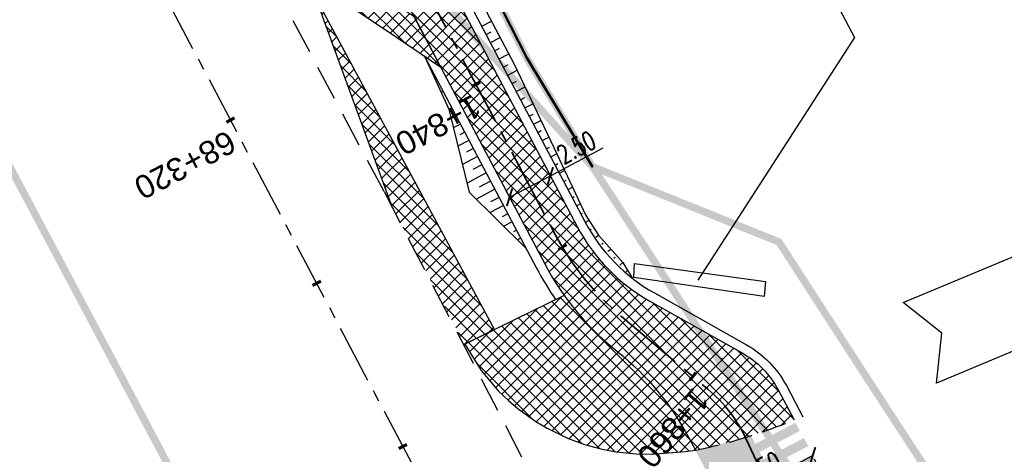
# Model space of a CAD drawing. Header units: metres. Extents: x 7529682 to 7533751, y 5721195 to 5727842.
# Tile 153 of 210: x 7530552 to 7530606, y 5726152 to 5726175. Entities that reach past the tile are written whole.
import ezdxf

# ---------------------------------------------------------------- set-up
doc = ezdxf.new("R2010")
doc.units = ezdxf.units.M
doc.header["$PDMODE"] = 1
doc.header["$PDSIZE"] = 0.3
for name, pattern in [('817-dzialki-09-05-04$0$HIDDEN', [0.375, 0.25, -0.125]), ('ACAD_ISO05W100', [33, 24, -3, 0, -3, 0, -3]), ('CENTER', [50.8, 31.75, -6.35, 6.35, -6.35]), ('CENTER2', [28.575, 19.05, -3.175, 3.175, -3.175]), ('DASHED', [19.05, 12.7, -6.35]), ('HIDDEN', [9.525, 6.35, -3.175])]:
    doc.linetypes.add(name, pattern=pattern)
for name, color, linetype in [('C-DROGI-SYTUACJA', 7, 'Continuous'), ('C-DROGI-SYTUACJA-ETYKIETY', 7, 'Continuous'), ('D-hatch-chodniki', 221, 'Continuous'), ('D-hatch-pobocza', 131, 'Continuous'), ('D-hatch-zieleńce', 102, 'Continuous'), ('D-pobocza', 60, 'Continuous'), ('D-skarpa', 2, 'Continuous'), ('D-skarpa-kreskowanie', 2, 'Continuous'), ('D-wymiary', 1, 'Continuous')]:
    doc.layers.add(name, color=color, linetype=linetype)
for name, color, linetype, lineweight, true_color in [('D-ewidencja-numery', 7, 'Continuous', 50, 0x40ff00), ('D-hatch-ciag-pieszo-rowerowy', 7, 'Continuous', 13, 0xff9f80), ('D-LR-etap-III', 7, '817-dzialki-09-05-04$0$HIDDEN', 50, 0x00008f), ('D-poziome-powl-czerwona', 7, 'Continuous', 9, 0xff6161)]:
    doc.layers.add(name, color=color, linetype=linetype, lineweight=lineweight, true_color=true_color)
for name, color, linetype, lineweight in [('D-krawędzie', 3, 'Continuous', 30), ('D-krawężniki-obniżone', 40, 'DASHED', 30), ('D-obrzeża', 2, 'Continuous', 30), ('D-opisy', 2, 'Continuous', 30), ('D-oś', 10, 'CENTER', 30), ('D-pas-drogowy', 7, 'ACAD_ISO05W100', 50)]:
    doc.layers.add(name, color=color, linetype=linetype, lineweight=lineweight)
doc.layers.add('D-malowanie-proj', color=7, linetype='Continuous', true_color=0x3333ff)
doc.layers.add('poprzeczki', color=7, linetype='Continuous', true_color=0x0000c7)
doc.styles.add('DIMTEXT', font='simplex.shx', dxfattribs={"width": 0.7})
doc.styles.get("Standard").update_dxf_attribs({"font": 'arial.ttf'})
doc.dimstyles.new('500', dxfattribs={"dimtxt": 1, "dimasz": 0.7, "dimexe": 0.2, "dimexo": 0.5, "dimgap": 0.2, "dimtad": 1, "dimrnd": 0.005, "dimzin": 0, "dimdsep": 46, "dimtxsty": 'DIMTEXT', "dimblk": 'ARCHTICK', "dimcen": 0, "dimclrd": 256, "dimclre": 256, "dimclrt": 2, "dimadec": 5, "dimazin": 0, "dimtfac": 1, "dimtofl": 0, "dimtmove": 0, "dimatfit": 3, "dimfxl": 1, "dimtolj": 1, "dimtzin": 0, "dimlwd": -1, "dimlwe": -1, "dimarcsym": 0})
pattern_1 = [(45, (0, 0), (-0.33675960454, 0.33675960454), []), (135, (0, 0), (-0.33675960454, -0.33675960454), [])]

# ---------------------------------------------------------------- blocks, each defined once
blk = doc.blocks.new('_ArchTick')
at = {"color": 0, "linetype": 'ByBlock', "const_width": 0.15}
blk.add_lwpolyline([(-0.5, -0.5), (0.5, 0.5)], dxfattribs=at)
blk = doc.blocks.new('*D61')
at = {"layer": 'D-wymiary', "transparency": 16777216}
for p, q in [((7530595.227, 5726151.736), (7530590.379, 5726149.193)), ((7530595.455, 5726151.303), (7530595.32, 5726151.559)), ((7530590.606, 5726148.759), (7530590.472, 5726149.016))]:
    blk.add_line(p, q, dxfattribs=at)
at = {"layer": 'Defpoints', "color": 0, "transparency": 16777216}
for p in [(7530595.222, 5726151.746), (7530590.374, 5726149.202), (7530590.379, 5726149.193)]:
    blk.add_point(p, dxfattribs=at)
at = {"layer": 'D-wymiary', "transparency": 16777216, "xscale": 0.6999999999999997, "yscale": 0.6999999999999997, "zscale": 0.6999999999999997}
for p, rotation in [((7530595.227, 5726151.736), 27.68596842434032), ((7530590.379, 5726149.193), 207.6859684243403)]:
    blk.add_blockref('_ArchTick', p, dxfattribs=dict(at, rotation=rotation))
at = {"layer": 'D-wymiary', "color": 2, "transparency": 16777216, "insert": (7530592.478, 5726151.084), "char_height": 1, "attachment_point": 5, "rotation": 27.686, "style": 'DIMTEXT'}
blk.add_mtext('\\A1;5.50', dxfattribs=at)
blk = doc.blocks.new('AeccTickLine')
at = {"color": 0, "linetype": 'ByBlock', "lineweight": -2}
blk.add_line((0, 1), (0, -1), dxfattribs=at)
blk = doc.blocks.new('*D109')
at = {"layer": 'D-wymiary', "linetype": 'ByBlock', "transparency": 16777216}
for p, q in [((7530581.019, 5726166.916), (7530583.878, 5726168.426)), ((7530578.808, 5726165.749), (7530581.019, 5726166.916)), ((7530580.785, 5726167.358), (7530580.925, 5726167.093)), ((7530578.574, 5726166.191), (7530578.714, 5726165.926))]:
    blk.add_line(p, q, dxfattribs=at)
at = {"layer": 'Defpoints', "color": 0, "linetype": 'ByBlock', "transparency": 16777216}
for p in [(7530581.019, 5726166.916), (7530581.019, 5726166.916), (7530578.808, 5726165.749)]:
    blk.add_point(p, dxfattribs=at)
at = {"layer": 'D-wymiary', "linetype": 'ByBlock', "transparency": 16777216, "xscale": 0.6999999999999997, "yscale": 0.6999999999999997, "zscale": 0.6999999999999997}
for p, rotation in [((7530581.019, 5726166.916), 27.83182755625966), ((7530578.808, 5726165.749), 207.8318275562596)]:
    blk.add_blockref('_ArchTick', p, dxfattribs=dict(at, rotation=rotation))
at = {"layer": 'D-wymiary', "color": 2, "linetype": 'ByBlock', "transparency": 16777216, "insert": (7530582.431, 5726168.453), "char_height": 1, "attachment_point": 5, "rotation": 27.8318, "style": 'DIMTEXT'}
blk.add_mtext('\\A1;2.50', dxfattribs=at)

msp = doc.modelspace()

# ---------------------------------------------------------------- hatches: boundary and pattern name
at = {"layer": 'D-hatch-chodniki', "true_color": 0x6e6e6e}
h = msp.add_hatch(dxfattribs=at)
h.set_pattern_fill('ANSI37', color=8, scale=0.15, style=0)
h.set_pattern_definition(pattern_1)
h.paths.add_polyline_path([(7530569.95, 5726176.26), (7530572.683, 5726174.422), (7530575.08, 5726172.81), (7530573.655, 5726175.53), (7530571.11, 5726177.18), (7530566.591, 5726185.821), (7530562.45, 5726193.74), (7530563.76, 5726194.44), (7530561.035, 5726199.74), (7530559.65, 5726199.11), (7530557.32, 5726203.42), (7530555.52, 5726202.51), (7530557.01, 5726199.688), (7530559.614, 5726194.768), (7530565.54, 5726183.56), (7530565.97, 5726183.81)])
at = {"layer": 'D-hatch-ciag-pieszo-rowerowy'}
h = msp.add_hatch(dxfattribs=at)
h.set_pattern_fill('ANSI37', color=256, scale=0.15, style=0)
h.set_pattern_definition(pattern_1)
edge = h.paths.add_edge_path()
edge.add_line((7530579.999, 5726163.494), (7530582.284, 5726164.519))
edge.add_line((7530582.284, 5726164.519), (7530574.938, 5726178.434))
edge.add_arc((7530619.154, 5726201.777), 50, 202.668, 207.8318, ccw=False)
edge.add_line((7530573.016, 5726182.508), (7530570.15, 5726189.371))
edge.add_arc((7530524.012, 5726170.102), 50, 22.668, 27.5934)
edge.add_line((7530568.325, 5726193.262), (7530565.111, 5726199.411))
edge.add_arc((7530529.661, 5726180.883), 40, 27.5934, 33.1309)
edge.add_line((7530563.158, 5726202.745), (7530555.511, 5726214.462))
edge.add_arc((7530589.008, 5726236.325), 40, 208.4475, 213.1309, ccw=False)
edge.add_line((7530553.837, 5726217.27), (7530543.028, 5726237.223))
edge.add_line((7530543.028, 5726237.223), (7530528.099, 5726266.319))
edge.add_line((7530528.099, 5726266.319), (7530507.524, 5726305.704))
edge.add_line((7530507.524, 5726305.704), (7530488.366, 5726341.909))
edge.add_line((7530488.366, 5726341.909), (7530485.291, 5726347.724))
edge.add_line((7530485.291, 5726347.724), (7530482.337, 5726347.963))
edge.add_line((7530482.337, 5726347.963), (7530486.156, 5726340.739))
edge.add_line((7530486.156, 5726340.739), (7530505.312, 5726304.54))
edge.add_line((7530505.312, 5726304.54), (7530525.878, 5726265.169))
edge.add_line((7530525.878, 5726265.169), (7530540.816, 5726236.057))
edge.add_line((7530540.816, 5726236.057), (7530551.688, 5726215.99))
edge.add_arc((7530586.858, 5726235.044), 40, 208.4475, 213.1309)
edge.add_line((7530553.361, 5726213.182), (7530560.998, 5726201.48))
edge.add_arc((7530527.501, 5726179.618), 40, 27.5934, 33.1309, ccw=False)
edge.add_line((7530562.951, 5726198.146), (7530566.06, 5726192.199))
edge.add_arc((7530521.747, 5726169.039), 50, 22.668, 27.5934, ccw=False)
edge.add_line((7530567.884, 5726188.309), (7530570.753, 5726181.44))
edge.add_arc((7530616.891, 5726200.71), 50, 202.668, 207.8318)
edge.add_line((7530572.675, 5726177.366), (7530579.999, 5726163.494))
h = msp.add_hatch(dxfattribs=at)
h.set_pattern_fill('ANSI37', color=256, scale=0.15, style=0)
h.set_pattern_definition(pattern_1)
h.paths.add_polyline_path([(7530586.407, 5726160.127, -0.144123), (7530582.467, 5726164.173), (7530582.284, 5726164.519), (7530579.999, 5726163.494), (7530580.714, 5726162.138, 0.101584), (7530584.546, 5726157.479), (7530584.686, 5726157.365, -0.100735), (7530588.495, 5726152.75), (7530588.874, 5726152.037, 0.045938), (7530594.228, 5726153.684), (7530593.364, 5726155.308, 0.143266), (7530591.402, 5726157.316)])
at = {"layer": 'D-hatch-pobocza'}
h = msp.add_hatch(dxfattribs=at)
h.set_pattern_fill('ANSI37', color=256, scale=0.15, style=0)
h.set_pattern_definition(pattern_1)
h.paths.add_polyline_path([(7530568.335, 5726176.526), (7530572.471, 5726165.171), (7530576.37, 5726157.785), (7530577.986, 5726158.574)])
at = {"layer": 'D-hatch-zieleńce'}
h = msp.add_hatch(dxfattribs=at)
h.set_pattern_fill('ANSI37', color=256, scale=0.15, style=0)
h.set_pattern_definition(pattern_1)
edge = h.paths.add_edge_path()
edge.add_line((7530581.772, 5726160.424), (7530576.381, 5726157.79))
edge.add_line((7530576.381, 5726157.79), (7530577.273, 5726156.368))
edge.add_line((7530577.273, 5726156.368), (7530578.214, 5726155.248))
edge.add_line((7530578.214, 5726155.248), (7530578.745, 5726154.735))
edge.add_line((7530578.745, 5726154.735), (7530579.267, 5726154.288))
edge.add_line((7530579.267, 5726154.288), (7530580.224, 5726153.599))
edge.add_line((7530580.224, 5726153.599), (7530580.841, 5726153.23))
edge.add_line((7530580.841, 5726153.23), (7530581.943, 5726152.696))
edge.add_line((7530581.943, 5726152.696), (7530582.863, 5726152.357))
edge.add_line((7530582.863, 5726152.357), (7530583.752, 5726152.113))
edge.add_line((7530583.752, 5726152.113), (7530584.577, 5726151.955))
edge.add_line((7530584.577, 5726151.955), (7530585.659, 5726151.843))
edge.add_line((7530585.659, 5726151.843), (7530586.52, 5726151.83))
edge.add_line((7530586.52, 5726151.83), (7530588.346, 5726151.964))
edge.add_line((7530588.346, 5726151.964), (7530588.874, 5726152.037))
edge.add_line((7530588.874, 5726152.037), (7530588.495, 5726152.75))
edge.add_arc((7530575.253, 5726145.703), 15, 28.0243, 51.0335)
edge.add_line((7530584.686, 5726157.365), (7530584.546, 5726157.479))
edge.add_arc((7530593.979, 5726169.141), 15, 215.5345, 231.0335, ccw=False)
at = {"layer": 'D-malowanie-proj'}
h = msp.add_hatch(color=256, dxfattribs=at)
h.paths.add_polyline_path([(7530594.535, 5726153.09), (7530594.302, 5726153.533), (7530591.647, 5726152.135), (7530591.88, 5726151.693)])
h.paths.add_polyline_path([(7530589.644, 5726151.646), (7530589.411, 5726152.089), (7530588.969, 5726151.856), (7530589.202, 5726151.414)])
h.paths.add_polyline_path([(7530590.11, 5726150.762), (7530589.877, 5726151.204), (7530589.435, 5726150.971), (7530589.668, 5726150.529)])
h = msp.add_hatch(color=256, dxfattribs=at)
h.paths.add_polyline_path([(7530594.988, 5726152.263), (7530594.755, 5726152.705), (7530592.1, 5726151.308), (7530592.333, 5726150.865)])
h.paths.add_polyline_path([(7530595.453, 5726151.378), (7530595.22, 5726151.82), (7530592.566, 5726150.423), (7530592.799, 5726149.98)])
h.paths.add_polyline_path([(7530595.919, 5726150.493), (7530595.686, 5726150.935), (7530593.031, 5726149.538), (7530593.264, 5726149.095)])
h.paths.add_polyline_path([(7530596.385, 5726149.608), (7530596.152, 5726150.05), (7530593.497, 5726148.653), (7530593.73, 5726148.211)])
h.paths.add_polyline_path([(7530590.563, 5726149.934), (7530590.33, 5726150.376), (7530589.888, 5726150.144), (7530590.12, 5726149.701)])
h.paths.add_polyline_path([(7530591.029, 5726149.049), (7530590.796, 5726149.491), (7530590.353, 5726149.259), (7530590.586, 5726148.816)])
h.paths.add_polyline_path([(7530591.494, 5726148.164), (7530591.262, 5726148.607), (7530590.819, 5726148.374), (7530591.052, 5726147.931)])
edge = h.paths.add_edge_path()
edge.add_arc((7530629.663, 5726068.216), 87.705, 115.49782, 115.82468)
edge.add_line((7530591.457, 5726147.162), (7530591.285, 5726147.489))
edge.add_line((7530591.285, 5726147.489), (7530591.727, 5726147.722))
edge.add_line((7530591.727, 5726147.722), (7530591.908, 5726147.378))
at = {"layer": 'D-poziome-powl-czerwona'}
h = msp.add_hatch(color=256, dxfattribs=at)
h.dxf.hatch_style = 1
edge = h.paths.add_edge_path()
edge.add_arc((7530629.663, 5726068.216), 87.705, 113.86417, 115.83227)
edge.add_line((7530591.446, 5726147.157), (7530588.876, 5726152.037))
edge.add_arc((7530577.071, 5726203.337), 52.641, 282.9583, 286.357)
edge.add_line((7530591.896, 5726152.827), (7530594.18, 5726148.423))

# ---------------------------------------------------------------- linework, layer by layer
at = {"layer": 'C-DROGI-SYTUACJA', "color": 10, "linetype": 'CENTER2', "lineweight": 35, "ltscale": 0.2}
msp.add_lwpolyline([(7530506.418, 5726305.122), (7530526.989, 5726265.744), (7530541.922, 5726236.64), (7530552.763, 5726216.63, 0.020438), (7530554.436, 5726213.822), (7530562.078, 5726202.113, -0.024166), (7530564.031, 5726198.778), (7530567.392, 5726192.349, -0.021495), (7530568.851, 5726189.237), (7530572.059, 5726181.558, 0.022535), (7530573.596, 5726178.299), (7530581.269, 5726163.764, 0.096558), (7530584.871, 5726159.294), (7530589.549, 5726155.354, -0.108108), (7530591.633, 5726152.643), (7530599.06, 5726136.869, -0.193566), (7530599.404, 5726130.909), (7530599.097, 5726129.998, 0.223174), (7530599.583, 5726125.774), (7530602.576, 5726120.93, -0.017191)], format="xyb", dxfattribs=at)
at = {"layer": 'D-ewidencja-numery', "color": 12, "ltscale": 15, "true_color": 0xc70000}
msp.add_lwpolyline([(7530406.018, 5726503.606), (7530427.465, 5726462.62), (7530447.928, 5726424.388), (7530471.127, 5726379.921), (7530490.501, 5726343.033), (7530509.499, 5726306.733), (7530529.89, 5726267.244), (7530543.852, 5726238.99), (7530554.809, 5726218.944), (7530559.027, 5726212.223), (7530563.061, 5726206.41), (7530566.934, 5726200.464), (7530569.771, 5726194.902), (7530571.473, 5726191.282), (7530572.839, 5726188.025), (7530575.295, 5726182.035), (7530579.737, 5726173.306), (7530583.3, 5726167.41), (7530583.3, 5726167.41), (7530583.3, 5726167.41)], dxfattribs=at)
at = {"layer": 'D-krawędzie', "linetype": 'HIDDEN', "ltscale": 0.3, "flags": 128}
for points in [[(7530572.01, 5726166.06), (7530548.24, 5726210.73)], [(7530572.01, 5726166.06), (7530620.381, 5726072.761), (7530641.555, 5726032.008), (7530660.961, 5725995.07), (7530689.128, 5725941.54), (7530707.336, 5725907.032), (7530725.256, 5725873.093), (7530743.97, 5725837.654), (7530770.527, 5725787.119), (7530787.864, 5725754.267), (7530809.898, 5725712.542), (7530824.739, 5725684.389), (7530840.856, 5725653.693), (7530860.675, 5725616.154), (7530865.283, 5725607.394), (7530878.05, 5725583.08), (7530918.172, 5725507.178), (7530950.163, 5725446.305), (7530993.419, 5725364.265), (7531022.766, 5725308.719), (7531053.81, 5725249.872), (7531081.166, 5725197.875), (7531103.902, 5725154.541), (7531128.123, 5725108.448), (7531149.3, 5725068.25), (7531167.38, 5725033.767), (7531197.165, 5724976.988), (7531228.151, 5724918.034), (7531253.153, 5724870.491), (7531286.796, 5724806.654), (7531306.74, 5724768.665), (7531335.094, 5724714.652), (7531357.319, 5724672.439), (7531373.645, 5724641.454), (7531392.162, 5724605.999), (7531418.48, 5724555.853), (7531439.727, 5724515.582), (7531468.399, 5724461.077), (7531491.782, 5724416.528), (7531531.99, 5724339.833), (7531557.227, 5724291.659), (7531569.852, 5724267.577), (7531591.376, 5724226.548), (7531610.004, 5724191.103), (7531616.883, 5724177.999), (7531629.985, 5724153.025), (7531641.007, 5724132.022), (7531664.906, 5724087.617), (7531677.644, 5724064.786), (7531683.112, 5724054.988), (7531686.753, 5724048.18), (7531695.448, 5724031.697), (7531703.749, 5724015.917), (7531709.214, 5724005.514), (7531719.389, 5723986.147), (7531726.295, 5723973), (7531732.741, 5723960.736), (7531735.13, 5723956.19)]]:
    msp.add_lwpolyline(points, dxfattribs=at)
at = {"layer": 'D-krawędzie', "color": 7, "linetype": 'ByBlock'}
msp.add_lwpolyline([(7530569.95, 5726176.26), (7530572.683, 5726174.422), (7530575.08, 5726172.81), (7530573.655, 5726175.53), (7530571.11, 5726177.18), (7530566.591, 5726185.821), (7530562.45, 5726193.74), (7530563.76, 5726194.44), (7530561.035, 5726199.74), (7530559.65, 5726199.11), (7530557.32, 5726203.42), (7530555.52, 5726202.51), (7530557.01, 5726199.688), (7530559.614, 5726194.768), (7530565.54, 5726183.56), (7530565.97, 5726183.81)], close=True, dxfattribs=at)
at = {"layer": 'D-krawędzie'}
for points in [[(7530592.61, 5726160.38), (7530585.54, 5726161.41), (7530585.58, 5726162.16), (7530592.67, 5726161.18), (7530592.61, 5726160.38), (7530592.61, 5726160.38)], [(7530581.772, 5726160.424), (7530576.381, 5726157.79), (7530577.273, 5726156.368), (7530578.214, 5726155.248), (7530578.745, 5726154.735), (7530579.267, 5726154.288), (7530580.224, 5726153.599), (7530580.841, 5726153.23), (7530581.943, 5726152.696), (7530582.863, 5726152.357), (7530583.752, 5726152.113), (7530584.577, 5726151.955), (7530585.659, 5726151.843), (7530586.52, 5726151.83), (7530588.346, 5726151.964), (7530588.874, 5726152.037)]]:
    msp.add_lwpolyline(points, dxfattribs=at)
at = {"layer": 'D-krawężniki-obniżone', "ltscale": 0.1}
msp.add_arc((7530582.607, 5726181.936), 30.548, 281.8381, 292.359, dxfattribs=at)
at = {"layer": 'D-LR-etap-III', "ltscale": 10, "flags": 128}
msp.add_lwpolyline([(7531750.474, 5723895.103, 0.4, 0.4, 0), (7531750.505, 5723895.13, 0.4, 0.4, 0), (7531682.71, 5724022.92, 0.4, 0.4, 0), (7531619.177, 5724147.204, 0.4, 0.4, 0), (7531592.309, 5724198.489, 0.4, 0.4, 0), (7531553.264, 5724272.919, 0.4, 0.4, 0), (7531504.02, 5724366.79, 0.4, 0.4, 0), (7531482.09, 5724407.62, 0.4, 0.4, 0), (7531412.35, 5724541.183, 0.4, 0.4, 0), (7531388.464, 5724586.93, 0.4, 0.4, 0), (7531345.12, 5724669.94, 0.4, 0.4, 0), (7531127.66, 5725081.67, 0.4, 0.4, 0), (7531059.253, 5725211.041, 0.4, 0.4, 0), (7531008.007, 5725307.954, 0.4, 0.4, 0), (7530964.182, 5725390.836, 0.4, 0.4, 0), (7530914.557, 5725484.684, 0.4, 0.4, 0), (7530865.243, 5725577.494, 0.4, 0.4, 0), (7530840.085, 5725624.059, 0.4, 0.4, 0), (7530802.56, 5725694.925, 0.4, 0.4, 0), (7530755.54, 5725787.51, 0.4, 0.4, 0), (7530708.718, 5725876.303, 0.4, 0.4, 0), (7530695.12, 5725902.09, 0.4, 0.4, 0), (7530642.914, 5726001.078, 0.4, 0.4, 0), (7530634.935, 5726016.147, 0.4, 0.4, 0), (7530610.82, 5726061.93, 0.4, 0.4, 0), (7530610.82, 5726061.93, 0.4, 0.4, 0), (7530607.21, 5726063.51, 0.4, 0.4, 0), (7530597.42, 5726080.68, 0.4, 0.4, 0), (7530591.16, 5726088.44, 0.4, 0.4, 0), (7530581.28, 5726107.21, 0.4, 0.4, 0), (7530571.29, 5726130.56, 0.4, 0.4, 0), (7530549.555, 5726171.527, 0.4, 0.4, 0), (7530531.014, 5726206.474, 0.4, 0.4, 0), (7530516.461, 5726236.017, 0.4, 0.4, 0), (7530500.799, 5726266.141, 0.4, 0.4, 0), (7530491.35, 5726283.94, 0.4, 0.4, 0), (7530482.4, 5726303.41, 0.4, 0.4, 0), (7530482.4, 5726303.41, 0.4, 0.4, 0), (7530450.41, 5726357.28, 0.4, 0.4, 0), (7530397.759, 5726458.5, 0.4, 0.4, 0), (7530334.708, 5726583.665, 0.4, 0.4, 0), (7530303.939, 5726645.168, 0.4, 0.4, 0), (7530300.51, 5726651.778, 0.4, 0.4, 0), (7530289.214, 5726671.967, 0.4, 0.4, 0), (7530281.54, 5726685.57, 0.4, 0.4, 0), (7530261.371, 5726724.163, 0.4, 0.4, 0), (7530254.03, 5726738.21, 0.4, 0.4, 0), (7530197.22, 5726845.06, 0.4, 0.4, 0), (7530194.71, 5726849.15, 0.4, 0.4, 0), (7530195.92, 5726850.75, 0.4, 0.4, 0), (7530170.547, 5726892.961, 0.4, 0.4, 0), (7530143.175, 5726945.066, 0.4, 0.4, 0), (7530105.06, 5727018.32, 0.4, 0.4, 0), (7530100.06, 5727027.16, 0.4, 0.4, 0), (7530062.319, 5727099.625, 0.4, 0.4, 0), (7530015.379, 5727189.42, 0.4, 0.4, 0), (7529983.208, 5727250.207, 0.4, 0.4, 0), (7529953.284, 5727306.747, 0.4, 0.4, 0), (7529900.671, 5727406.159, 0.4, 0.4, 0), (7529890.63, 5727425.131, 0.4, 0.4, 0), (7529875.155, 5727454.426, 0.4, 0.4, 0), (7529857.56, 5727487.787, 0.4, 0.4, 0), (7529835.194, 5727530.193, 0.4, 0.4, 0), (7529811.741, 5727574.662, 0.4, 0.4, 0), (7529792.102, 5727611.923, 0.4, 0.4, 0), (7529768.066, 5727657.47, 0.4, 0.4, 0), (7529755.211, 5727682.131, 0.4, 0.4, 0), (7529753.31, 5727681.13, 0.4, 0.4, 0), (7529739.21, 5727707.77, 0.4, 0.4, 0), (7529735.395, 5727711.252, 0.4, 0.4, 0), (7529725.42, 5727730.2, 0.4, 0.4, 0), (7529723.55, 5727729.88, 0.4, 0.4, 0), (7529695.567, 5727782.932, 0.4, 0.4, 0), (7529717.68, 5727794.024, 0.4, 0.4, 0), (7529736.275, 5727758.647, 0.4, 0.4, 0), (7529736.275, 5727758.647, 0.4, 0.4, 0), (7529744.511, 5727750.406, 0.4, 0.4, 0), (7529744.511, 5727750.406, 0.4, 0.4, 0), (7529750.283, 5727738.55, 0.4, 0.4, 0), (7529777.109, 5727687.569, 0.4, 0.4, 0), (7529796.515, 5727651.33, 0.4, 0.4, 0), (7529814.938, 5727616.793, 0.4, 0.4, 0), (7529839.007, 5727572.304, 0.4, 0.4, 0), (7529860.618, 5727532.509, 0.4, 0.4, 0), (7529882.349, 5727491.504, 0.4, 0.4, 0), (7529904.865, 5727449.096, 0.4, 0.4, 0), (7529920.747, 5727418.885, 0.4, 0.4, 0), (7529946.677, 5727368.547, 0.4, 0.4, 0), (7529972.025, 5727320.573, 0.4, 0.4, 0), (7529987.74, 5727290.153, 0.4, 0.4, 0), (7529996.497, 5727273.662, 0.4, 0.4, 0), (7530017.541, 5727234.203, 0.4, 0.4, 0), (7530033.054, 5727204.864, 0.4, 0.4, 0), (7530051.623, 5727170.223, 0.4, 0.4, 0), (7530069.277, 5727137.016, 0.4, 0.4, 0), (7530089.385, 5727097.534, 0.4, 0.4, 0), (7530109.713, 5727060.747, 0.4, 0.4, 0), (7530136.77, 5727011.64, 0.4, 0.4, 0), (7530162.447, 5726962.744, 0.4, 0.4, 0), (7530187.674, 5726916.992, 0.4, 0.4, 0), (7530207.821, 5726879.335, 0.4, 0.4, 0), (7530230.626, 5726834.519, 0.4, 0.4, 0), (7530262.288, 5726776.618, 0.4, 0.4, 0), (7530277.51, 5726760.213, 0.4, 0.4, 0), (7530286.037, 5726744.107, 0.4, 0.4, 0), (7530288.097, 5726735.884, 0.4, 0.4, 0), (7530290.394, 5726725.047, 0.4, 0.4, 0), (7530296.177, 5726713.583, 0.4, 0.4, 0), (7530302.726, 5726701.182, 0.4, 0.4, 0), (7530325.685, 5726657.466, 0.4, 0.4, 0), (7530343.244, 5726623.649, 0.4, 0.4, 0), (7530360.23, 5726591.747, 0.4, 0.4, 0), (7530383.209, 5726548.059, 0.4, 0.4, 0), (7530406.018, 5726503.606, 0.4, 0.4, 0), (7530427.465, 5726462.62, 0.4, 0.4, 0), (7530447.928, 5726424.388, 0.4, 0.4, 0), (7530471.127, 5726379.921, 0.4, 0.4, 0), (7530490.501, 5726343.033, 0.4, 0.4, 0), (7530509.499, 5726306.733, 0.4, 0.4, 0), (7530529.89, 5726267.244, 0.4, 0.4, 0), (7530543.852, 5726238.99, 0.4, 0.4, 0), (7530554.809, 5726218.944, 0.4, 0.4, 0), (7530559.027, 5726212.223, 0.4, 0.4, 0), (7530563.061, 5726206.41, 0.4, 0.4, 0), (7530566.934, 5726200.464, 0.4, 0.4, 0), (7530569.771, 5726194.902, 0.4, 0.4, 0), (7530571.473, 5726191.282, 0.4, 0.4, 0), (7530572.839, 5726188.025, 0.4, 0.4, 0), (7530575.295, 5726182.035, 0.4, 0.4, 0), (7530579.737, 5726173.306, 0.4, 0.4, 0), (7530583.3, 5726167.41, 0.4, 0.4, 0), (7530593.4, 5726163.33, 0.4, 0.4, 0), (7530598.618, 5726155.264, 0.4, 0.4, 0), (7530608.258, 5726140.497, 0.4, 0.4, 0), (7530603.27, 5726136.83, 0.4, 0.4, 0), (7530606.53, 5726131.84, 0.4, 0.4, 0), (7530604.239, 5726124.217, 0.4, 0.4, 0), (7530605.847, 5726121.63, 0.4, 0.4, 0), (7530608.972, 5726116.164, 0.4, 0.4, 0), (7530618.114, 5726097.791, 0.4, 0.4, 0), (7530651.213, 5726034.96, 0.4, 0.4, 0), (7530670.244, 5725998.611, 0.4, 0.4, 0), (7530698.075, 5725945.953, 0.4, 0.4, 0), (7530716.506, 5725911.305, 0.4, 0.4, 0), (7530735.223, 5725875.667, 0.4, 0.4, 0), (7530752.504, 5725842.155, 0.4, 0.4, 0), (7530778.311, 5725793.501, 0.4, 0.4, 0), (7530797.5, 5725756.382, 0.4, 0.4, 0), (7530812.519, 5725728.289, 0.4, 0.4, 0), (7530820.039, 5725713.16, 0.4, 0.4, 0), (7530822.422, 5725710.194, 0.4, 0.4, 0), (7530833.155, 5725688.801, 0.4, 0.4, 0), (7530849.629, 5725656.159, 0.4, 0.4, 0), (7530867.983, 5725621.964, 0.4, 0.4, 0), (7530872.63, 5725612.888, 0.4, 0.4, 0), (7530880.354, 5725597.595, 0.4, 0.4, 0), (7530883.839, 5725593.389, 0.4, 0.4, 0), (7530891.782, 5725587.763, 0.4, 0.4, 0), (7530895.039, 5725584.281, 0.4, 0.4, 0), (7530897.034, 5725580.941, 0.4, 0.4, 0), (7530900.952, 5725579.946, 0.4, 0.4, 0), (7530904.81, 5725571.977, 0.4, 0.4, 0), (7530903.682, 5725568.566, 0.4, 0.4, 0), (7530908.901, 5725558.845, 0.4, 0.4, 0), (7530910.252, 5725545.672, 0.4, 0.4, 0), (7530912.873, 5725538.646, 0.4, 0.4, 0), (7530945.278, 5725478.464, 0.4, 0.4, 0), (7530959.692, 5725450.246, 0.4, 0.4, 0), (7531002.827, 5725368.192, 0.4, 0.4, 0), (7531044.704, 5725290.314, 0.4, 0.4, 0), (7531064.099, 5725253.213, 0.4, 0.4, 0), (7531083.01, 5725216.678, 0.4, 0.4, 0), (7531113.013, 5725158.466, 0.4, 0.4, 0), (7531137.364, 5725113.071, 0.4, 0.4, 0), (7531150.831, 5725086.712, 0.4, 0.4, 0), (7531159.746, 5725076.641, 0.4, 0.4, 0), (7531166.31, 5725074.58, 0.4, 0.4, 0), (7531172.29, 5725062.58, 0.4, 0.4, 0), (7531170.59, 5725055.606, 0.4, 0.4, 0), (7531173.733, 5725044.081, 0.4, 0.4, 0), (7531215.342, 5724964.86, 0.4, 0.4, 0), (7531238.054, 5724921.685, 0.4, 0.4, 0), (7531262.39, 5724875.283, 0.4, 0.4, 0), (7531295.587, 5724811.266, 0.4, 0.4, 0), (7531348.488, 5724712.363, 0.4, 0.4, 0), (7531363.741, 5724682.684, 0.4, 0.4, 0), (7531366.987, 5724675.865, 0.4, 0.4, 0), (7531382.541, 5724646.111, 0.4, 0.4, 0), (7531401.299, 5724610.875, 0.4, 0.4, 0), (7531428.965, 5724558.862, 0.4, 0.4, 0), (7531449.111, 5724520.398, 0.4, 0.4, 0), (7531477.293, 5724465.831, 0.4, 0.4, 0), (7531500.996, 5724421.113, 0.4, 0.4, 0), (7531512.122, 5724400.549, 0.4, 0.4, 0), (7531513.782, 5724396.757, 0.4, 0.4, 0), (7531526.32, 5724379.39, 0.4, 0.4, 0), (7531566.784, 5724302.736, 0.4, 0.4, 0), (7531612.277, 5724225.61, 0.4, 0.4, 0), (7531620.493, 5724210.548, 0.4, 0.4, 0), (7531631.578, 5724196.258, 0.4, 0.4, 0), (7531653.484, 5724152.434, 0.4, 0.4, 0), (7531661.151, 5724128.494, 0.4, 0.4, 0), (7531673.881, 5724101.186, 0.4, 0.4, 0), (7531684.691, 5724081.184, 0.4, 0.4, 0), (7531699.212, 5724051.17, 0.4, 0.4, 0), (7531704.034, 5724040.584, 0.4, 0.4, 0), (7531704.034, 5724040.584, 0.4, 0.4, 0), (7531703.913, 5724037.17, 0.4, 0.4, 0), (7531736.42, 5723969.232, 0.4, 0.4, 0), (7531738.285, 5723967.699, 0.4, 0.4, 0), (7531742.181, 5723962.346, 0.4, 0.4, 0), (7531744.286, 5723958.616, 0.4, 0.4, 0), (7531755.393, 5723944.193, 0.4, 0.4, 0), (7531758.69, 5723936.76, 0.4, 0.4, 0), (7531780.08, 5723929.25, 0.4, 0.4, 0), (7531792.612, 5723906.338, 0.4, 0.4, 0), (7531792.612, 5723906.338, 0.4, 0.4, 0), (7531756.962, 5723883.055, 0.4, 0.4, 0), (7531750.46, 5723895.13, 0.4, 0.4, 0), (7531750.46, 5723895.13, 0, 0, 0)], format="xyseb", dxfattribs=at)
at = {"layer": 'D-obrzeża'}
for points in [[(7530404.057, 5726502.584), (7530425.547, 5726461.605), (7530445.927, 5726422.724), (7530468.894, 5726378.737), (7530488.366, 5726341.909), (7530507.524, 5726305.704), (7530528.099, 5726266.319), (7530543.028, 5726237.223), (7530553.837, 5726217.27, 0.020438), (7530555.511, 5726214.462), (7530563.158, 5726202.745, -0.024166), (7530565.111, 5726199.411), (7530568.325, 5726193.262, -0.021495), (7530570.15, 5726189.371), (7530573.016, 5726182.508, 0.022535), (7530574.938, 5726178.434), (7530582.467, 5726164.173, 0.144123), (7530586.407, 5726160.127), (7530591.402, 5726157.316, -0.143266), (7530593.364, 5726155.308), (7530594.228, 5726153.684)], [(7530401.842, 5726501.425), (7530423.333, 5726460.444), (7530443.712, 5726421.565), (7530466.681, 5726377.574), (7530486.156, 5726340.739), (7530505.312, 5726304.54), (7530525.878, 5726265.169), (7530540.816, 5726236.057), (7530551.688, 5726215.99, 0.020438), (7530553.361, 5726213.182), (7530560.998, 5726201.48, -0.024166), (7530562.951, 5726198.146), (7530566.06, 5726192.199, -0.021495), (7530567.884, 5726188.309), (7530570.753, 5726181.44, 0.022535), (7530572.675, 5726177.366), (7530580.714, 5726162.138, 0.101584), (7530584.546, 5726157.479), (7530584.686, 5726157.365, -0.100735), (7530588.495, 5726152.75), (7530588.874, 5726152.037)]]:
    msp.add_lwpolyline(points, format="xyb", dxfattribs=at)
at = {"layer": 'D-opisy'}
for points in [[(7530588.626, 5726191.186), (7530597.5, 5726174.402), (7530588.999, 5726161.261)], [(7530634.959, 5726172.037), (7530628.421, 5726164.767), (7530628.535, 5726166.809), (7530601.945, 5726155.679), (7530602.216, 5726158.381), (7530600.133, 5726160.046), (7530626.689, 5726171.114), (7530625.185, 5726172.321), (7530634.959, 5726172.037)]]:
    msp.add_lwpolyline(points, dxfattribs=at)
at = {"layer": 'D-oś', "ltscale": 0.1}
msp.add_lwpolyline([(7530594.845, 5726110.895), (7530540.21, 5726214.45), (7530503.32, 5726286.651), (7530486.173, 5726319.196), (7530460.325, 5726368.218), (7530439.346, 5726408.03), (7530417.989, 5726448.552), (7530400.958, 5726480.914), (7530382.667, 5726515.602), (7530364.162, 5726550.682), (7530346.91, 5726583.371), (7530329.964, 5726615.378), (7530313.508, 5726646.548), (7530301.37, 5726669.551), (7530292.952, 5726685.471), (7530288.281, 5726694.304), (7530281.407, 5726707.304), (7530276.579, 5726716.435)], dxfattribs=at)
at = {"layer": 'D-pas-drogowy', "ltscale": 0.2, "flags": 128}
msp.add_lwpolyline([(7531633.019, 5724182.834, 0.4, 0.4, 0), (7531617.559, 5724211.608, 0.4, 0.4, 0), (7531566.784, 5724302.736, 0.4, 0.4, 0), (7531538.419, 5724356.47, 0.4, 0.4, 0), (7531526.32, 5724379.39, 0.4, 0.4, 0), (7531516.102, 5724393.607, 0.4, 0.4, 0.001485), (7531513.78, 5724396.838, 0.4, 0.4, 0), (7531501.87, 5724413.41, 0.4, 0.4, 0), (7531474.926, 5724464.508, 0.4, 0.4, 0), (7531446.2, 5724518.992, 0.4, 0.4, 0), (7531424.962, 5724559.262, 0.4, 0.4, 0), (7531398.444, 5724609.566, 0.4, 0.4, 0), (7531379.647, 5724645.216, 0.4, 0.4, 0), (7531365.23, 5724672.56, 0.4, 0.4, 0), (7531341.306, 5724717.915, 0.4, 0.4, 0), (7531312.9, 5724771.789, 0.4, 0.4, 0), (7531292.591, 5724810.307, 0.4, 0.4, 0), (7531259.392, 5724873.271, 0.4, 0.4, 0), (7531233.74, 5724921.923, 0.4, 0.4, 0), (7531203.073, 5724980.092, 0.4, 0.4, 0), (7531173.471, 5725036.225, 0.4, 0.4, 0), (7531168.27, 5725046.09, 0.4, 0.4, 0), (7531172.29, 5725062.58, 0.4, 0.4, 0), (7531166.31, 5725074.58, 0.4, 0.4, 0), (7531150.32, 5725079.6, 0.4, 0.4, 0), (7531141.5, 5725096.43, 0.4, 0.4, 0), (7531109.312, 5725157.814, 0.4, 0.4, 0), (7531086.641, 5725201.048, 0.4, 0.4, 0), (7531059.198, 5725253.384, 0.4, 0.4, 0), (7531028.207, 5725312.489, 0.4, 0.4, 0), (7530999.105, 5725367.99, 0.4, 0.4, 0), (7530956.248, 5725449.725, 0.4, 0.4, 0), (7530924.398, 5725510.464, 0.4, 0.4, 0), (7530897.51, 5725561.74, 0.4, 0.4, 0), (7530894.46, 5725566.14, 0.4, 0.4, 0), (7530892.16, 5725570.49, 0.4, 0.4, 0), (7530869.363, 5725613.307, 0.4, 0.4, 0), (7530861.694, 5725627.705, 0.4, 0.4, 0), (7530852.74, 5725644.52, 0.4, 0.4, 0), (7530831.51, 5725684.2, 0.4, 0.4, 0), (7530811.13, 5725722.52, 0.4, 0.4, 0), (7530792.348, 5725757.941, 0.4, 0.4, 0), (7530768.03, 5725803.8, 0.4, 0.4, 0), (7530748.769, 5725840.179, 0.4, 0.4, 0), (7530727.7, 5725879.97, 0.4, 0.4, 0), (7530712.098, 5725909.545, 0.4, 0.4, 0), (7530693.644, 5725944.645, 0.4, 0.4, 0), (7530665.702, 5725997.539, 0.4, 0.4, 0), (7530641.76, 5726042.88, 0.4, 0.4, 0), (7530616.5, 5726091.48, 0.4, 0.4, 0), (7530604.628, 5726114.32, 0.4, 0.4, -0.007763), (7530602.5, 5726118.43, 0.4, 0.4, 0), (7530603.992, 5726123.395, 0.4, 0.4, 0), (7530606.53, 5726131.84, 0.4, 0.4, 0), (7530603.27, 5726136.83, 0.4, 0.4, 0), (7530593.776, 5726151.369, 0.4, 0.4, 0), (7530590.203, 5726156.84, 0.4, 0.4, 0), (7530583.3, 5726167.41, 0.4, 0.4, 0), (7530580.578, 5726170.428, 0.4, 0.4, 0), (7530575.85, 5726175.67, 0.4, 0.4, 0), (7530569.01, 5726186.66, 0.4, 0.4, 0), (7530562.555, 5726199.189, 0.4, 0.4, 0), (7530555.67, 5726211.39, 0.4, 0.4, 0), (7530548.29, 5726224.23, 0.4, 0.4, 0), (7530540.58, 5726237.71, 0.4, 0.4, 0), (7530532.68, 5726252.65, 0.4, 0.4, 0), (7530524.06, 5726269.35, 0.4, 0.4, 0), (7530502.82, 5726309.91, 0.4, 0.4, 0), (7530488.83, 5726336.63, 0.4, 0.4, 0), (7530466.03, 5726380.16, 0.4, 0.4, 0), (7530438.47, 5726432.77, 0.4, 0.4, 0), (7530424.53, 5726459.09, 0.4, 0.4, 0), (7530401.63, 5726502.97, 0.4, 0.4, 0), (7530383.38, 5726538.06, 0.4, 0.4, 0), (7530353.97, 5726593.52, 0.4, 0.4, 0), (7530338.47, 5726622.74, 0.4, 0.4, 0), (7530322.01, 5726653.88, 0.4, 0.4, 0), (7530297.54, 5726700.33, 0.4, 0.4, 0), (7530287.38, 5726719.6, 0.4, 0.4, 0), (7530285.95, 5726722.316, 0.4, 0.4, 0), (7530280.26, 5726733.12, 0.4, 0.4, 0), (7530266.73, 5726758.74, 0.4, 0.4, 0), (7530260.42, 5726770.47, 0.4, 0.4, 0), (7530253.25, 5726783.82, 0.4, 0.4, 0), (7530244.95, 5726799.33, 0.4, 0.4, 0), (7530239.39, 5726808.49, 0.4, 0.4, 0), (7530238.29, 5726807.9, 0.4, 0.4, 0), (7530218.11, 5726850.67, 0.4, 0.4, 0), (7530175.907, 5726928.168, 0.4, 0.4, 0), (7530096.68, 5727076.15, 0.4, 0.4, 0), (7530094.68, 5727079.89, 0.4, 0.4, 0), (7530064.597, 5727135.523, 0.4, 0.4, 0), (7530046.731, 5727168.892, 0.4, 0.4, 0), (7530025.803, 5727208.461, 0.4, 0.4, 0), (7530012.847, 5727232.979, 0.4, 0.4, 0), (7529994.15, 5727268.45, 0.4, 0.4, 0), (7529981.671, 5727291.93, 0.4, 0.4, 0), (7529949.89, 5727351.73, 0.4, 0.4, 0), (7529924.75, 5727399.03, 0.4, 0.4, 0), (7529915.516, 5727417.1, 0.4, 0.4, 0), (7529885.83, 5727475.19, 0.4, 0.4, 0), (7529862.56, 5727519.97, 0.4, 0.4, 0), (7529852.985, 5727538.191, 0.4, 0.4, 0), (7529836.513, 5727569.511, 0.4, 0.4, 0), (7529815.369, 5727609.141, 0.4, 0.4, 0), (7529792.795, 5727651.247, 0.4, 0.4, 0), (7529774.199, 5727685.858, 0.4, 0.4, 0), (7529746.966, 5727736.059, 0.4, 0.4, 0), (7529733.92, 5727757.62, 0.4, 0.4, 0), (7529708.607, 5727806.389, 0.4, 0.4, 0), (7529688.492, 5727796.345, 0.4, 0.4, 0), (7529723.55, 5727729.88, 0.4, 0.4, 0), (7529725.42, 5727730.2, 0.4, 0.4, 0), (7529735.38, 5727711.28, 0.4, 0.4, 0), (7529739.21, 5727707.77, 0.4, 0.4, 0), (7529753.31, 5727681.13, 0.4, 0.4, 0), (7529755.178, 5727682.114, 0.4, 0.4, 0), (7529792.102, 5727611.923, 0.4, 0.4, 0), (7529811.741, 5727574.662, 0.4, 0.4, 0), (7529835.194, 5727530.193, 0.4, 0.4, 0), (7529857.56, 5727487.787, 0.4, 0.4, 0), (7529875.155, 5727454.426, 0.4, 0.4, 0), (7529890.63, 5727425.131, 0.4, 0.4, 0), (7529900.671, 5727406.159, 0.4, 0.4, 0), (7529953.284, 5727306.747, 0.4, 0.4, 0), (7529983.208, 5727250.207, 0.4, 0.4, 0), (7530015.379, 5727189.42, 0.4, 0.4, 0), (7530062.319, 5727099.625, 0.4, 0.4, 0), (7530100.06, 5727027.16, 0.4, 0.4, 0), (7530105.06, 5727018.32, 0.4, 0.4, 0), (7530143.175, 5726945.066, 0.4, 0.4, 0), (7530170.547, 5726892.961, 0.4, 0.4, 0), (7530195.92, 5726850.75, 0.4, 0.4, 0), (7530194.71, 5726849.15, 0.4, 0.4, 0), (7530197.22, 5726845.06, 0.4, 0.4, 0), (7530254.03, 5726738.21, 0.4, 0.4, 0), (7530261.371, 5726724.163, 0.4, 0.4, 0), (7530281.54, 5726685.57, 0.4, 0.4, 0), (7530289.214, 5726671.967, 0.4, 0.4, 0), (7530300.51, 5726651.778, 0.4, 0.4, 0), (7530303.939, 5726645.168, 0.4, 0.4, 0), (7530334.708, 5726583.665, 0.4, 0.4, 0), (7530397.759, 5726458.5, 0.4, 0.4, 0), (7530450.41, 5726357.28, 0.4, 0.4, 0), (7530482.4, 5726303.41, 0.4, 0.4, 0), (7530483.688, 5726301.003, 0.4, 0.4, 0), (7530491.35, 5726283.94, 0.4, 0.4, 0), (7530512.67, 5726243.78, 0.4, 0.4, 0), (7530529.43, 5726209.46, 0.4, 0.4, 0), (7530571.29, 5726130.56, 0.4, 0.4, 0), (7530581.28, 5726107.21, 0.4, 0.4, 0), (7530591.16, 5726088.44, 0.4, 0.4, 0), (7530597.42, 5726080.68, 0.4, 0.4, 0), (7530607.21, 5726063.51, 0.4, 0.4, 0), (7530610.82, 5726061.93, 0.4, 0.4, 0), (7530634.935, 5726016.147, 0.4, 0.4, 0), (7530642.914, 5726001.078, 0.4, 0.4, 0), (7530695.12, 5725902.09, 0.4, 0.4, 0), (7530708.718, 5725876.303, 0.4, 0.4, 0), (7530755.54, 5725787.51, 0.4, 0.4, 0), (7530802.56, 5725694.925, 0.4, 0.4, 0), (7530840.085, 5725624.059, 0.4, 0.4, 0), (7530865.243, 5725577.494, 0.4, 0.4, 0), (7530914.557, 5725484.684, 0.4, 0.4, 0), (7530964.182, 5725390.836, 0.4, 0.4, 0), (7531008.007, 5725307.954, 0.4, 0.4, 0), (7531059.253, 5725211.041, 0.4, 0.4, 0), (7531127.66, 5725081.67, 0.4, 0.4, 0), (7531345.12, 5724669.94, 0.4, 0.4, 0), (7531388.464, 5724586.93, 0.4, 0.4, 0), (7531412.35, 5724541.183, 0.4, 0.4, 0), (7531482.09, 5724407.62, 0.4, 0.4, 0), (7531504.02, 5724366.79, 0.4, 0.4, 0), (7531519.374, 5724337.52, 0.4, 0.4, 0), (7531563.749, 5724252.932, 0.4, 0.4, 0), (7531602.175, 5724179.681, 0.4, 0.4, 0), (7531619.177, 5724147.204, 0.4, 0.4, 0), (7531625.038, 5724135.635, 0.4, 0.4, 0), (7531656.796, 5724073.316, 0.4, 0.4, 0), (7531675.12, 5724037.36, 0.4, 0.4, 0), (7531682.71, 5724022.92, 0.4, 0.4, 0), (7531705.565, 5723979.811, 0.4, 0.4, 0), (7531736.606, 5723921.262, 0.4, 0.4, 0), (7531750.46, 5723895.13, 0.4, 0.4, 0), (7531740.77, 5723886.56, 0.4, 0.4, 0), (7531732.86, 5723885, 0.4, 0.4, 0), (7531722.18, 5723887.77, 0.4, 0.4, 0), (7531729.87, 5723862.17, 0.4, 0.4, 0), (7531742.92, 5723861.93, 0.4, 0.4, 0), (7531763.71, 5723859.52, 0.4, 0.4, 0), (7531768.42, 5723854.12, 0.4, 0.4, 0), (7531787.42, 5723817.97, 0.4, 0.4, 0), (7531795.57, 5723809.82, 0.4, 0.4, 0), (7531816.347, 5723819.85, 0.4, 0.4, 0), (7531816.347, 5723819.85, 0.4, 0.4, 0), (7531805.06, 5723843.23, 0.4, 0.4, 0), (7531803.61, 5723886.23, 0.4, 0.4, 0), (7531803.61, 5723886.23, 0.4, 0.4, 0), (7531780.08, 5723929.25, 0.4, 0.4, 0), (7531758.69, 5723936.76, 0.4, 0.4, 0), (7531749.359, 5723946.412, 0.4, 0.4, 0), (7531742.71, 5723953.29, 0.4, 0.4, 0), (7531735.177, 5723967.878, 0.4, 0.4, 0), (7531722.37, 5723992.68, 0.4, 0.4, 0), (7531705.042, 5724030.886, 0.4, 0.4, 0), (7531699.47, 5724043.17, 0.4, 0.4, 0), (7531692.69, 5724058.11, 0.4, 0.4, 0), (7531679.672, 5724084.017, 0.4, 0.4, 0), (7531674.55, 5724094.21, 0.4, 0.4, 0), (7531666.633, 5724114.003, 0.4, 0.4, 0), (7531649, 5724153.82, 0.4, 0.4, 0), (7531641.49, 5724149.34, 0.4, 0.4, 0), (7531626.04, 5724179.34, 0.4, 0.4, 0), (7531633.03, 5724182.84, 0, 0, 0)], format="xyseb", dxfattribs=at)
at = {"layer": 'D-pobocza'}
for points in [[(7530324.032, 5726655.814), (7530341.472, 5726622.699), (7530358.39, 5726590.299), (7530381.354, 5726547.095), (7530404.5, 5726502.816), (7530425.99, 5726461.837), (7530446.37, 5726422.955), (7530469.336, 5726378.97), (7530488.808, 5726342.142), (7530507.967, 5726305.936), (7530528.543, 5726266.549), (7530543.47, 5726237.456), (7530554.277, 5726217.509, 0.020438), (7530555.929, 5726214.736), (7530563.577, 5726203.019, -0.024166), (7530565.554, 5726199.643), (7530568.768, 5726193.493, -0.021495), (7530570.611, 5726189.564), (7530573.478, 5726182.701, 0.022535), (7530575.38, 5726178.667), (7530582.909, 5726164.407)], [(7530582.909, 5726164.407, 0.144123), (7530586.652, 5726160.563), (7530591.647, 5726157.752, -0.143266), (7530593.805, 5726155.543), (7530594.702, 5726153.857)], [(7530580.272, 5726161.905, 0.032271), (7530581.317, 5726160.201, 0.032271)]]:
    msp.add_lwpolyline(points, format="xyb", dxfattribs=at)
for points in [[(7530572.471, 5726165.171), (7530568.335, 5726176.526), (7530577.986, 5726158.574), (7530576.314, 5726157.758)], [(7530574.203, 5726173.4), (7530580.272, 5726161.905)]]:
    msp.add_lwpolyline(points, dxfattribs=at)
at = {"layer": 'D-skarpa', "linetype": 'Continuous'}
for points in [[(7530576.724, 5726177.388), (7530579.066, 5726172.97), (7530581.199, 5726168.443), (7530582.936, 5726164.759), (7530583.636, 5726163.689), (7530583.636, 5726163.689), (7530584.937, 5726162.208), (7530585.469, 5726161.35)], [(7530574.203, 5726173.4), (7530575.517, 5726170.52), (7530576.629, 5726166.035), (7530579.659, 5726163.035), (7530579.659, 5726163.035), (7530579.674, 5726163.037)]]:
    msp.add_lwpolyline(points, dxfattribs=at)
at = {"layer": 'D-skarpa-kreskowanie', "linetype": 'Continuous'}
for p, q in [((7530577.308, 5726175.016, 107.717), (7530577.834, 5726175.294, 107.32)), ((7530577.541, 5726174.574, 107.714), (7530577.805, 5726174.713, 107.515)), ((7530577.774, 5726174.132, 107.71), (7530578.302, 5726174.411, 107.312)), ((7530578.008, 5726173.69, 107.707), (7530578.272, 5726173.829, 107.507)), ((7530578.241, 5726173.248, 107.703), (7530578.771, 5726173.527, 107.304)), ((7530578.475, 5726172.806, 107.699), (7530578.74, 5726172.946, 107.5)), ((7530578.708, 5726172.363, 107.696), (7530579.224, 5726172.636, 107.307)), ((7530574.887, 5726171.884, 107.596), (7530574.932, 5726171.908, 107.586)), ((7530578.942, 5726171.921, 107.692), (7530579.189, 5726172.052, 107.506)), ((7530579.175, 5726171.479, 107.689), (7530579.65, 5726171.73, 107.331)), ((7530575.212, 5726171.49, 107.572), (7530575.146, 5726171.455, 107.567)), ((7530579.409, 5726171.037, 107.685), (7530579.636, 5726171.157, 107.514)), ((7530575.445, 5726171.048, 107.568), (7530575.424, 5726171.036, 107.553)), ((7530575.679, 5726170.605, 107.565), (7530575.517, 5726170.52, 107.443)), ((7530579.642, 5726170.595, 107.682), (7530580.077, 5726170.824, 107.354)), ((7530575.912, 5726170.163, 107.561), (7530575.772, 5726170.089, 107.456)), ((7530579.875, 5726170.153, 107.678), (7530580.083, 5726170.262, 107.522)), ((7530576.145, 5726169.721, 107.558), (7530575.747, 5726169.511, 107.257)), ((7530580.109, 5726169.71, 107.675), (7530580.504, 5726169.919, 107.377)), ((7530576.379, 5726169.279, 107.554), (7530576.12, 5726169.142, 107.359)), ((7530580.342, 5726169.268, 107.671), (7530580.53, 5726169.367, 107.53)), ((7530580.576, 5726168.826, 107.668), (7530580.93, 5726169.013, 107.4)), ((7530576.612, 5726168.837, 107.551), (7530576.013, 5726168.52, 107.099)), ((7530580.809, 5726168.384, 107.664), (7530580.976, 5726168.472, 107.538)), ((7530577.079, 5726167.952, 107.544), (7530576.261, 5726167.52, 106.927)), ((7530576.846, 5726168.395, 107.547), (7530576.468, 5726168.195, 107.263)), ((7530581.043, 5726167.942, 107.661), (7530581.357, 5726168.108, 107.424)), ((7530577.313, 5726167.51, 107.54), (7530576.816, 5726167.248, 107.166)), ((7530581.276, 5726167.5, 107.657), (7530581.423, 5726167.577, 107.546)), ((7530577.546, 5726167.068, 107.537), (7530576.509, 5726166.52, 106.755)), ((7530581.509, 5726167.057, 107.654), (7530581.784, 5726167.202, 107.447)), ((7530577.779, 5726166.626, 107.533), (7530577.167, 5726166.303, 107.072)), ((7530581.743, 5726166.615, 107.65), (7530581.87, 5726166.682, 107.554)), ((7530578.013, 5726166.184, 107.53), (7530577.012, 5726165.656, 106.777)), ((7530581.976, 5726166.173, 107.646), (7530582.211, 5726166.297, 107.47)), ((7530578.48, 5726165.299, 107.523), (7530577.757, 5726164.918, 106.984)), ((7530578.246, 5726165.742, 107.526), (7530577.783, 5726165.497, 107.179)), ((7530582.21, 5726165.731, 107.643), (7530582.317, 5726165.788, 107.562)), ((7530582.443, 5726165.289, 107.639), (7530582.638, 5726165.392, 107.493)), ((7530578.713, 5726164.857, 107.519), (7530578.4, 5726164.692, 107.287)), ((7530582.677, 5726164.847, 107.636), (7530582.764, 5726164.893, 107.57)), ((7530578.947, 5726164.415, 107.516), (7530578.469, 5726164.163, 107.166)), ((7530582.915, 5726164.407, 107.632), (7530583.077, 5726164.496, 107.509)), ((7530579.18, 5726163.973, 107.512), (7530579.016, 5726163.886, 107.395)), ((7530583.161, 5726163.972, 107.628), (7530583.238, 5726164.018, 107.568)), ((7530583.48, 5726163.587, 107.628), (7530583.636, 5726163.689, 107.503)), ((7530579.414, 5726163.531, 107.508), (7530579.235, 5726163.437, 107.389)), ((7530583.804, 5726163.207, 107.627), (7530583.883, 5726163.262, 107.562)), ((7530579.647, 5726163.089, 107.505), (7530579.633, 5726163.081, 107.503)), ((7530579.87, 5726162.641, 107.516), (7530579.889, 5726162.651, 107.502)), ((7530584.128, 5726162.826, 107.627), (7530584.287, 5726162.947, 107.492)), ((7530584.453, 5726162.446, 107.626), (7530584.532, 5726162.512, 107.557)), ((7530584.777, 5726162.065, 107.626), (7530584.937, 5726162.208, 107.481)), ((7530585.102, 5726161.685, 107.625), (7530585.181, 5726161.762, 107.551)), ((7530590.303, 5726157.024, 107.629), (7530590.299, 5726157.019, 107.624))]:
    msp.add_line(p, q, dxfattribs=at)

# ---------------------------------------------------------------- block references
at = {"layer": 'C-DROGI-SYTUACJA-ETYKIETY', "color": 2, "linetype": 'Continuous', "lineweight": 60, "xscale": 0.2499999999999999, "yscale": 0.2499999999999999, "zscale": 0.2499999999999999, "rotation": 297.8158615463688}
for p in [(7530563.697, 5726169.932), (7530568.364, 5726161.088), (7530573.03, 5726152.243)]:
    msp.add_blockref('AeccTickLine', p, dxfattribs=at)
at = {"layer": 'poprzeczki', "color": 2, "linetype": 'Continuous', "lineweight": 60, "xscale": 0.25, "yscale": 0.25, "zscale": 0.25}
for p, rotation in [((7530576.988, 5726171.873), 297.8318275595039), ((7530581.677, 5726163.041), 301.000743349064), ((7530588.737, 5726156.038), 319.8929019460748)]:
    msp.add_blockref('AeccTickLine', p, dxfattribs=dict(at, rotation=rotation))

# ---------------------------------------------------------------- texts
at = {"layer": 'C-DROGI-SYTUACJA-ETYKIETY', "color": 2}
for s, rotation, p in [('1+840', 207.8318, (7530576.831, 5726171.367)), ('68+320', 207.8159, (7530563.541, 5726169.426)), ('1+860', 229.8929, (7530588.782, 5726155.51))]:
    msp.add_text(s, height=1.25, rotation=rotation, dxfattribs=at).set_placement(p)

# ---------------------------------------------------------------- dimensions: what is measured, and where the dimension line sits
at = {"layer": 'D-wymiary', "linetype": 'ByBlock'}
dim = msp.add_aligned_dim(p1=(7530578.808, 5726165.749), p2=(7530581.019, 5726166.916), distance=0, dimstyle='500', dxfattribs=at)
dim.commit()
dim.dimension.update_dxf_attribs({"geometry": '*D109', "text_midpoint": (7530582.431, 5726168.453)})
at = {"layer": 'D-wymiary'}
dim = msp.add_aligned_dim(p1=(7530595.222, 5726151.746), p2=(7530590.374, 5726149.202), distance=0.01, text='5.50', dimstyle='500', dxfattribs=at)
dim.commit()
dim.dimension.update_dxf_attribs({"geometry": '*D61', "text_midpoint": (7530592.478, 5726151.084)})

doc.saveas('drawing.dxf')
